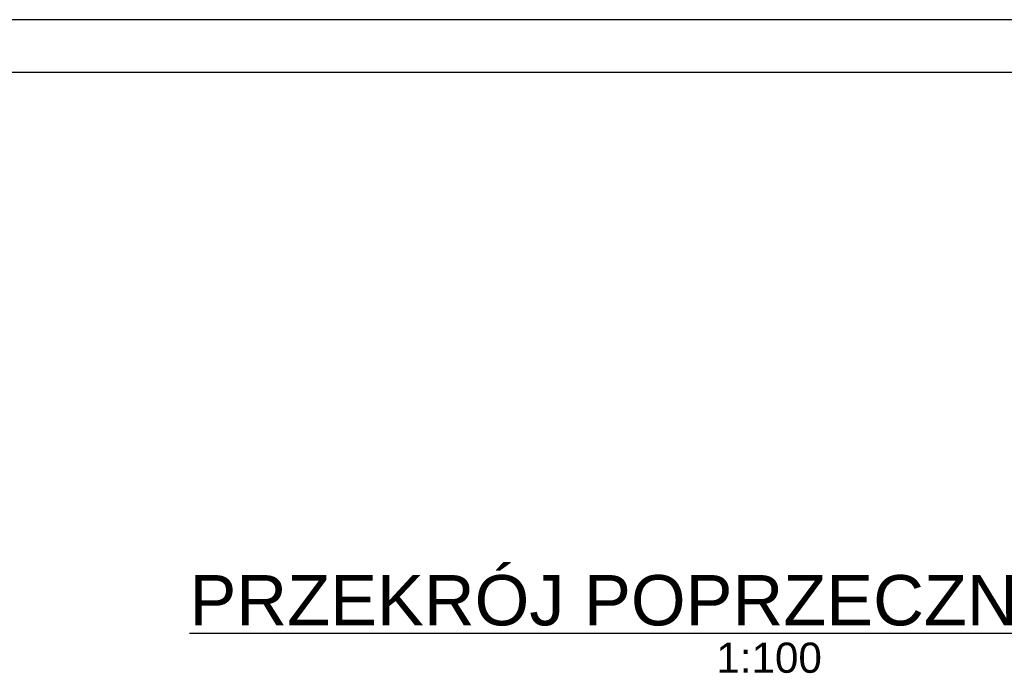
# Model space of a CAD drawing. Header units: millimetres. Extents: x 0 to 50000, y 0 to 29700.
# Tile 16 of 27: x 9253 to 18594, y 23494 to 29700. Entities that reach past the tile are written whole.
import ezdxf

# ---------------------------------------------------------------- set-up
doc = ezdxf.new("R2010")
doc.units = ezdxf.units.MM
doc.layers.add('TS_FORMATKA', color=7, linetype='Continuous')
doc.styles.add('Arial', font='ARIAL.TTF', dxfattribs={"height": 0.2})

# ---------------------------------------------------------------- blocks, each defined once
blk = doc.blocks.new('Unknown-305655447-1289')
at = {"layer": 'TS_FORMATKA', "color": 7, "linetype": 'Continuous'}
for p, q in [((50000, 29700), (0, 29700)), ((49500, 29200), (500, 29200))]:
    blk.add_line(p, q, dxfattribs=at)
blk = doc.blocks.new('Unknown-305655447-12 - 2968')
at = {"color": 6, "linetype": 'Continuous'}
blk.add_line((10863.8, 23874.6), (21861.3, 23874.6), dxfattribs=at)
at = {"color": 0, "linetype": 'Continuous'}
for points in [[(21861.3, 23949.6), (21861.3, 24449.6), (10863.8, 24449.6), (10863.8, 23949.6)], [(16862.8, 23499.6), (16862.8, 23799.6), (15862.3, 23799.6), (15862.3, 23499.6)]]:
    blk.add_wipeout(points, dxfattribs=at)
at = {"color": 6, "linetype": 'Continuous', "style": 'Arial'}
for s, height, p in [('PRZEKRÓJ POPRZECZNY W OSI 3', 477.539, (10863.8, 23949.6)), ('1:100', 286.52, (15862.3, 23499.6))]:
    blk.add_text(s, height=height, dxfattribs=at).set_placement(p)

msp = doc.modelspace()

# ---------------------------------------------------------------- block references
msp.add_blockref('Unknown-305655447-1289', (0, 0))

# ---------------------------------------------------------------- next in the draw order: block references
msp.add_blockref('Unknown-305655447-12 - 2968', (0, 0))

doc.saveas('drawing.dxf')
